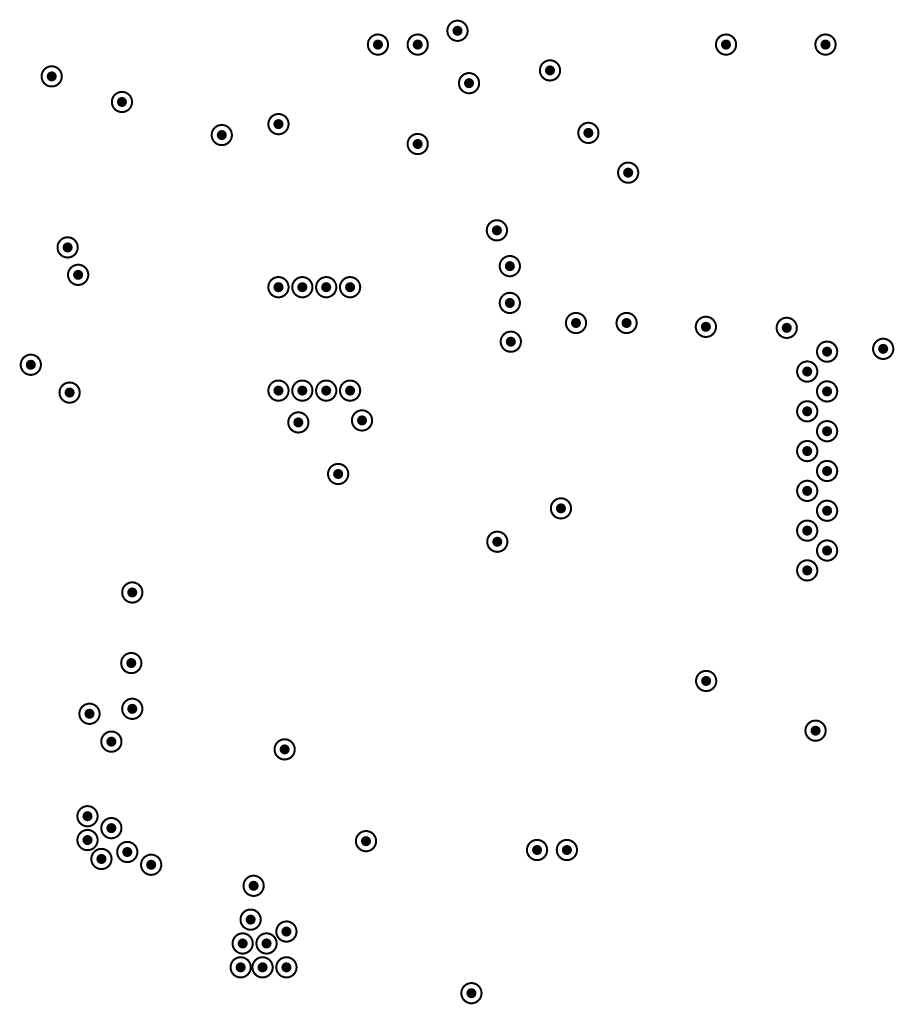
# Model space of a CAD drawing. Header units: inches. Extents: x -11.9 to 0, y -4.1 to 7.1.
# Tile 51 of 54: x -2.118 to -1.252, y 3.389 to 4.364. Entities that reach past the tile are written whole.
import ezdxf

# ---------------------------------------------------------------- set-up
doc = ezdxf.new("R2010")
doc.units = ezdxf.units.IN
doc.header["$MEASUREMENT"] = 0
doc.layers.add('DrillDrawing', color=1, linetype='Continuous')
doc.layers.add('ViaHoleLayer', color=16, linetype='Continuous')

msp = doc.modelspace()

# ---------------------------------------------------------------- hatches: boundary and pattern name
at = {"layer": 'ViaHoleLayer'}
h = msp.add_hatch(color=16, dxfattribs=at)
edge = h.paths.add_edge_path()
edge.add_arc((-1.68465, 4.35302), 0.005, 0, 360)
h = msp.add_hatch(color=16, dxfattribs=at)
edge = h.paths.add_edge_path()
edge.add_arc((-1.76339, 4.33939), 0.005, 0, 360)
h = msp.add_hatch(color=16, dxfattribs=at)
edge = h.paths.add_edge_path()
edge.add_arc((-1.72402, 4.33939), 0.005, 0, 360)
h = msp.add_hatch(color=16, dxfattribs=at)
edge = h.paths.add_edge_path()
edge.add_arc((-1.41891, 4.33939), 0.005, 0, 360)
h = msp.add_hatch(color=16, dxfattribs=at)
edge = h.paths.add_edge_path()
edge.add_arc((-1.32048, 4.33939), 0.005, 0, 360)
h = msp.add_hatch(color=16, dxfattribs=at)
edge = h.paths.add_edge_path()
edge.add_arc((-1.59312, 4.3138), 0.005, 0, 360)
h = msp.add_hatch(color=16, dxfattribs=at)
edge = h.paths.add_edge_path()
edge.add_arc((-2.08623, 4.3079), 0.005, 0, 360)
h = msp.add_hatch(color=16, dxfattribs=at)
edge = h.paths.add_edge_path()
edge.add_arc((-1.67323, 4.30118), 0.005, 0, 360)
h = msp.add_hatch(color=16, dxfattribs=at)
edge = h.paths.add_edge_path()
edge.add_arc((-2.01671, 4.28256), 0.005, 0, 360)
h = msp.add_hatch(color=16, dxfattribs=at)
edge = h.paths.add_edge_path()
edge.add_arc((-1.86182, 4.26065), 0.005, 0, 360)
h = msp.add_hatch(color=16, dxfattribs=at)
edge = h.paths.add_edge_path()
edge.add_arc((-1.91792, 4.24983), 0.005, 0, 360)
h = msp.add_hatch(color=16, dxfattribs=at)
edge = h.paths.add_edge_path()
edge.add_arc((-1.55512, 4.25197), 0.005, 0, 360)
h = msp.add_hatch(color=16, dxfattribs=at)
edge = h.paths.add_edge_path()
edge.add_arc((-1.72402, 4.24097), 0.005, 0, 360)
h = msp.add_hatch(color=16, dxfattribs=at)
edge = h.paths.add_edge_path()
edge.add_arc((-1.51575, 4.2126), 0.005, 0, 360)
h = msp.add_hatch(color=16, dxfattribs=at)
edge = h.paths.add_edge_path()
edge.add_arc((-1.64567, 4.15551), 0.005, 0, 360)
h = msp.add_hatch(color=16, dxfattribs=at)
edge = h.paths.add_edge_path()
edge.add_arc((-2.07048, 4.13861), 0.005, 0, 360)
h = msp.add_hatch(color=16, dxfattribs=at)
edge = h.paths.add_edge_path()
edge.add_arc((-1.63287, 4.12008), 0.005, 0, 360)
h = msp.add_hatch(color=16, dxfattribs=at)
edge = h.paths.add_edge_path()
edge.add_arc((-2.06006, 4.11148), 0.005, 0, 360)
h = msp.add_hatch(color=16, dxfattribs=at)
edge = h.paths.add_edge_path()
edge.add_arc((-1.86182, 4.09924), 0.005, 0, 360)
h = msp.add_hatch(color=16, dxfattribs=at)
edge = h.paths.add_edge_path()
edge.add_arc((-1.8382, 4.09924), 0.005, 0, 360)
h = msp.add_hatch(color=16, dxfattribs=at)
edge = h.paths.add_edge_path()
edge.add_arc((-1.81457, 4.09924), 0.005, 0, 360)
h = msp.add_hatch(color=16, dxfattribs=at)
edge = h.paths.add_edge_path()
edge.add_arc((-1.79095, 4.09924), 0.005, 0, 360)
h = msp.add_hatch(color=16, dxfattribs=at)
edge = h.paths.add_edge_path()
edge.add_arc((-1.63287, 4.08366), 0.005, 0, 360)
h = msp.add_hatch(color=16, dxfattribs=at)
edge = h.paths.add_edge_path()
edge.add_arc((-1.56737, 4.0638), 0.005, 0, 360)
h = msp.add_hatch(color=16, dxfattribs=at)
edge = h.paths.add_edge_path()
edge.add_arc((-1.51733, 4.0638), 0.005, 0, 360)
h = msp.add_hatch(color=16, dxfattribs=at)
edge = h.paths.add_edge_path()
edge.add_arc((-1.43885, 4.06), 0.005, 0, 360)
h = msp.add_hatch(color=16, dxfattribs=at)
edge = h.paths.add_edge_path()
edge.add_arc((-1.35885, 4.059), 0.005, 0, 360)
h = msp.add_hatch(color=16, dxfattribs=at)
edge = h.paths.add_edge_path()
edge.add_arc((-1.63189, 4.04528), 0.005, 0, 360)
h = msp.add_hatch(color=16, dxfattribs=at)
edge = h.paths.add_edge_path()
edge.add_arc((-1.3189, 4.03543), 0.005, 0, 360)
h = msp.add_hatch(color=16, dxfattribs=at)
edge = h.paths.add_edge_path()
edge.add_arc((-1.26339, 4.03821), 0.005, 0, 360)
h = msp.add_hatch(color=16, dxfattribs=at)
edge = h.paths.add_edge_path()
edge.add_arc((-2.1069, 4.02246), 0.005, 0, 360)
h = msp.add_hatch(color=16, dxfattribs=at)
edge = h.paths.add_edge_path()
edge.add_arc((-1.33858, 4.01575), 0.005, 0, 360)
h = msp.add_hatch(color=16, dxfattribs=at)
edge = h.paths.add_edge_path()
edge.add_arc((-2.06851, 3.99491), 0.005, 0, 360)
h = msp.add_hatch(color=16, dxfattribs=at)
edge = h.paths.add_edge_path()
edge.add_arc((-1.86182, 3.99687), 0.005, 0, 360)
h = msp.add_hatch(color=16, dxfattribs=at)
edge = h.paths.add_edge_path()
edge.add_arc((-1.8382, 3.99687), 0.005, 0, 360)
h = msp.add_hatch(color=16, dxfattribs=at)
edge = h.paths.add_edge_path()
edge.add_arc((-1.81457, 3.99687), 0.005, 0, 360)
h = msp.add_hatch(color=16, dxfattribs=at)
edge = h.paths.add_edge_path()
edge.add_arc((-1.79095, 3.99687), 0.005, 0, 360)
h = msp.add_hatch(color=16, dxfattribs=at)
edge = h.paths.add_edge_path()
edge.add_arc((-1.3189, 3.99606), 0.005, 0, 360)
h = msp.add_hatch(color=16, dxfattribs=at)
edge = h.paths.add_edge_path()
edge.add_arc((-1.33858, 3.97638), 0.005, 0, 360)
h = msp.add_hatch(color=16, dxfattribs=at)
edge = h.paths.add_edge_path()
edge.add_arc((-1.84213, 3.96538), 0.005, 0, 360)
h = msp.add_hatch(color=16, dxfattribs=at)
edge = h.paths.add_edge_path()
edge.add_arc((-1.77914, 3.96735), 0.005, 0, 360)
h = msp.add_hatch(color=16, dxfattribs=at)
edge = h.paths.add_edge_path()
edge.add_arc((-1.3189, 3.95669), 0.005, 0, 360)
h = msp.add_hatch(color=16, dxfattribs=at)
edge = h.paths.add_edge_path()
edge.add_arc((-1.33858, 3.93701), 0.005, 0, 360)
h = msp.add_hatch(color=16, dxfattribs=at)
edge = h.paths.add_edge_path()
edge.add_arc((-1.80276, 3.91435), 0.005, 0, 360)
h = msp.add_hatch(color=16, dxfattribs=at)
edge = h.paths.add_edge_path()
edge.add_arc((-1.3189, 3.91732), 0.005, 0, 360)
h = msp.add_hatch(color=16, dxfattribs=at)
edge = h.paths.add_edge_path()
edge.add_arc((-1.33858, 3.89764), 0.005, 0, 360)
h = msp.add_hatch(color=16, dxfattribs=at)
edge = h.paths.add_edge_path()
edge.add_arc((-1.58228, 3.88027), 0.005, 0, 360)
h = msp.add_hatch(color=16, dxfattribs=at)
edge = h.paths.add_edge_path()
edge.add_arc((-1.3189, 3.87795), 0.005, 0, 360)
h = msp.add_hatch(color=16, dxfattribs=at)
edge = h.paths.add_edge_path()
edge.add_arc((-1.33858, 3.85827), 0.005, 0, 360)
h = msp.add_hatch(color=16, dxfattribs=at)
edge = h.paths.add_edge_path()
edge.add_arc((-1.64528, 3.84727), 0.005, 0, 360)
h = msp.add_hatch(color=16, dxfattribs=at)
edge = h.paths.add_edge_path()
edge.add_arc((-1.3189, 3.83858), 0.005, 0, 360)
h = msp.add_hatch(color=16, dxfattribs=at)
edge = h.paths.add_edge_path()
edge.add_arc((-1.33858, 3.8189), 0.005, 0, 360)
h = msp.add_hatch(color=16, dxfattribs=at)
edge = h.paths.add_edge_path()
edge.add_arc((-2.0065, 3.79707), 0.005, 0, 360)
h = msp.add_hatch(color=16, dxfattribs=at)
edge = h.paths.add_edge_path()
edge.add_arc((-2.00749, 3.72719), 0.005, 0, 360)
h = msp.add_hatch(color=16, dxfattribs=at)
edge = h.paths.add_edge_path()
edge.add_arc((-1.43859, 3.70947), 0.005, 0, 360)
h = msp.add_hatch(color=16, dxfattribs=at)
edge = h.paths.add_edge_path()
edge.add_arc((-2.0065, 3.68191), 0.005, 0, 360)
h = msp.add_hatch(color=16, dxfattribs=at)
edge = h.paths.add_edge_path()
edge.add_arc((-2.04883, 3.67699), 0.005, 0, 360)
h = msp.add_hatch(color=16, dxfattribs=at)
edge = h.paths.add_edge_path()
edge.add_arc((-1.33032, 3.66026), 0.005, 0, 360)
h = msp.add_hatch(color=16, dxfattribs=at)
edge = h.paths.add_edge_path()
edge.add_arc((-2.02717, 3.64943), 0.005, 0, 360)
h = msp.add_hatch(color=16, dxfattribs=at)
edge = h.paths.add_edge_path()
edge.add_arc((-1.8557, 3.64172), 0.005, 0, 360)
h = msp.add_hatch(color=16, dxfattribs=at)
edge = h.paths.add_edge_path()
edge.add_arc((-2.0508, 3.57561), 0.005, 0, 360)
h = msp.add_hatch(color=16, dxfattribs=at)
edge = h.paths.add_edge_path()
edge.add_arc((-2.02717, 3.5638), 0.005, 0, 360)
h = msp.add_hatch(color=16, dxfattribs=at)
edge = h.paths.add_edge_path()
edge.add_arc((-2.0508, 3.55199), 0.005, 0, 360)
h = msp.add_hatch(color=16, dxfattribs=at)
edge = h.paths.add_edge_path()
edge.add_arc((-1.77518, 3.55091), 0.005, 0, 360)
h = msp.add_hatch(color=16, dxfattribs=at)
edge = h.paths.add_edge_path()
edge.add_arc((-2.03702, 3.53329), 0.005, 0, 360)
h = msp.add_hatch(color=16, dxfattribs=at)
edge = h.paths.add_edge_path()
edge.add_arc((-2.01143, 3.54018), 0.005, 0, 360)
h = msp.add_hatch(color=16, dxfattribs=at)
edge = h.paths.add_edge_path()
edge.add_arc((-1.60591, 3.54215), 0.005, 0, 360)
h = msp.add_hatch(color=16, dxfattribs=at)
edge = h.paths.add_edge_path()
edge.add_arc((-1.57639, 3.54215), 0.005, 0, 360)
h = msp.add_hatch(color=16, dxfattribs=at)
edge = h.paths.add_edge_path()
edge.add_arc((-1.9878, 3.52754), 0.005, 0, 360)
h = msp.add_hatch(color=16, dxfattribs=at)
edge = h.paths.add_edge_path()
edge.add_arc((-1.88643, 3.50672), 0.005, 0, 360)
h = msp.add_hatch(color=16, dxfattribs=at)
edge = h.paths.add_edge_path()
edge.add_arc((-1.88938, 3.47325), 0.005, 0, 360)
h = msp.add_hatch(color=16, dxfattribs=at)
edge = h.paths.add_edge_path()
edge.add_arc((-1.85394, 3.46144), 0.005, 0, 360)
h = msp.add_hatch(color=16, dxfattribs=at)
edge = h.paths.add_edge_path()
edge.add_arc((-1.89725, 3.44963), 0.005, 0, 360)
h = msp.add_hatch(color=16, dxfattribs=at)
edge = h.paths.add_edge_path()
edge.add_arc((-1.87363, 3.44963), 0.005, 0, 360)
h = msp.add_hatch(color=16, dxfattribs=at)
edge = h.paths.add_edge_path()
edge.add_arc((-1.89922, 3.42601), 0.005, 0, 360)
h = msp.add_hatch(color=16, dxfattribs=at)
edge = h.paths.add_edge_path()
edge.add_arc((-1.87757, 3.42601), 0.005, 0, 360)
h = msp.add_hatch(color=16, dxfattribs=at)
edge = h.paths.add_edge_path()
edge.add_arc((-1.85394, 3.42601), 0.005, 0, 360)
h = msp.add_hatch(color=16, dxfattribs=at)
edge = h.paths.add_edge_path()
edge.add_arc((-1.67087, 3.40042), 0.005, 0, 360)

# ---------------------------------------------------------------- linework, layer by layer
at = {"layer": 'DrillDrawing'}
for points, const_width in [([(-1.67465, 4.35302, 1), (-1.69465, 4.35302, 1)], 0.002), ([(-1.75339, 4.33939, 1), (-1.77339, 4.33939, 1)], 0.002), ([(-1.71402, 4.33939, 1), (-1.73402, 4.33939, 1)], 0.002), ([(-1.69515, 4.35302, 1), (-1.69415, 4.35302, 1)], 0.001), ([(-1.67515, 4.35302, 1), (-1.67415, 4.35302, 1)], 0.001), ([(-1.40891, 4.33939, 1), (-1.42891, 4.33939, 1)], 0.002), ([(-1.31048, 4.33939, 1), (-1.33048, 4.33939, 1)], 0.002), ([(-1.77389, 4.33939, 1), (-1.77289, 4.33939, 1)], 0.001), ([(-1.75389, 4.33939, 1), (-1.75289, 4.33939, 1)], 0.001), ([(-1.73452, 4.33939, 1), (-1.73352, 4.33939, 1)], 0.001), ([(-1.71452, 4.33939, 1), (-1.71352, 4.33939, 1)], 0.001), ([(-1.42941, 4.33939, 1), (-1.42841, 4.33939, 1)], 0.001), ([(-1.40941, 4.33939, 1), (-1.40841, 4.33939, 1)], 0.001), ([(-1.33098, 4.33939, 1), (-1.32998, 4.33939, 1)], 0.001), ([(-1.31098, 4.33939, 1), (-1.30998, 4.33939, 1)], 0.001), ([(-2.07623, 4.3079, 1), (-2.09623, 4.3079, 1)], 0.002), ([(-1.58312, 4.3138, 1), (-1.60312, 4.3138, 1)], 0.002), ([(-2.09673, 4.3079, 1), (-2.09573, 4.3079, 1)], 0.001), ([(-2.07673, 4.3079, 1), (-2.07573, 4.3079, 1)], 0.001), ([(-1.66323, 4.30118, 1), (-1.68323, 4.30118, 1)], 0.002), ([(-1.60362, 4.3138, 1), (-1.60262, 4.3138, 1)], 0.001), ([(-1.58362, 4.3138, 1), (-1.58262, 4.3138, 1)], 0.001), ([(-1.68373, 4.30118, 1), (-1.68273, 4.30118, 1)], 0.001), ([(-1.66373, 4.30118, 1), (-1.66273, 4.30118, 1)], 0.001), ([(-2.00671, 4.28256, 1), (-2.02671, 4.28256, 1)], 0.002), ([(-2.02721, 4.28256, 1), (-2.02621, 4.28256, 1)], 0.001), ([(-2.00721, 4.28256, 1), (-2.00621, 4.28256, 1)], 0.001), ([(-1.85182, 4.26065, 1), (-1.87182, 4.26065, 1)], 0.002), ([(-1.90792, 4.24983, 1), (-1.92792, 4.24983, 1)], 0.002), ([(-1.87232, 4.26065, 1), (-1.87132, 4.26065, 1)], 0.001), ([(-1.85232, 4.26065, 1), (-1.85132, 4.26065, 1)], 0.001), ([(-1.54512, 4.25197, 1), (-1.56512, 4.25197, 1)], 0.002), ([(-1.92842, 4.24983, 1), (-1.92742, 4.24983, 1)], 0.001), ([(-1.90842, 4.24983, 1), (-1.90742, 4.24983, 1)], 0.001), ([(-1.71402, 4.24097, 1), (-1.73402, 4.24097, 1)], 0.002), ([(-1.56562, 4.25197, 1), (-1.56462, 4.25197, 1)], 0.001), ([(-1.54562, 4.25197, 1), (-1.54462, 4.25197, 1)], 0.001), ([(-1.73452, 4.24097, 1), (-1.73352, 4.24097, 1)], 0.001), ([(-1.71452, 4.24097, 1), (-1.71352, 4.24097, 1)], 0.001), ([(-1.50575, 4.2126, 1), (-1.52575, 4.2126, 1)], 0.002), ([(-1.52625, 4.2126, 1), (-1.52525, 4.2126, 1)], 0.001), ([(-1.50625, 4.2126, 1), (-1.50525, 4.2126, 1)], 0.001), ([(-1.63567, 4.15551, 1), (-1.65567, 4.15551, 1)], 0.002), ([(-1.65617, 4.15551, 1), (-1.65517, 4.15551, 1)], 0.001), ([(-1.63617, 4.15551, 1), (-1.63517, 4.15551, 1)], 0.001), ([(-2.06048, 4.13861, 1), (-2.08048, 4.13861, 1)], 0.002), ([(-2.08098, 4.13861, 1), (-2.07998, 4.13861, 1)], 0.001), ([(-2.06098, 4.13861, 1), (-2.05998, 4.13861, 1)], 0.001), ([(-1.62287, 4.12008, 1), (-1.64287, 4.12008, 1)], 0.002), ([(-2.05006, 4.11148, 1), (-2.07006, 4.11148, 1)], 0.002), ([(-1.64337, 4.12008, 1), (-1.64237, 4.12008, 1)], 0.001), ([(-1.62337, 4.12008, 1), (-1.62237, 4.12008, 1)], 0.001), ([(-2.07056, 4.11148, 1), (-2.06956, 4.11148, 1)], 0.001), ([(-2.05056, 4.11148, 1), (-2.04956, 4.11148, 1)], 0.001), ([(-1.85182, 4.09924, 1), (-1.87182, 4.09924, 1)], 0.002), ([(-1.8282, 4.09924, 1), (-1.8482, 4.09924, 1)], 0.002), ([(-1.80457, 4.09924, 1), (-1.82457, 4.09924, 1)], 0.002), ([(-1.78095, 4.09924, 1), (-1.80095, 4.09924, 1)], 0.002), ([(-1.87232, 4.09924, 1), (-1.87132, 4.09924, 1)], 0.001), ([(-1.85232, 4.09924, 1), (-1.85132, 4.09924, 1)], 0.001), ([(-1.8487, 4.09924, 1), (-1.8477, 4.09924, 1)], 0.001), ([(-1.8287, 4.09924, 1), (-1.8277, 4.09924, 1)], 0.001), ([(-1.82507, 4.09924, 1), (-1.82407, 4.09924, 1)], 0.001), ([(-1.80507, 4.09924, 1), (-1.80407, 4.09924, 1)], 0.001), ([(-1.80145, 4.09924, 1), (-1.80045, 4.09924, 1)], 0.001), ([(-1.78145, 4.09924, 1), (-1.78045, 4.09924, 1)], 0.001), ([(-1.62287, 4.08366, 1), (-1.64287, 4.08366, 1)], 0.002), ([(-1.64337, 4.08366, 1), (-1.64237, 4.08366, 1)], 0.001), ([(-1.62337, 4.08366, 1), (-1.62237, 4.08366, 1)], 0.001), ([(-1.55737, 4.0638, 1), (-1.57737, 4.0638, 1)], 0.002), ([(-1.50733, 4.0638, 1), (-1.52733, 4.0638, 1)], 0.002), ([(-1.57787, 4.0638, 1), (-1.57687, 4.0638, 1)], 0.001), ([(-1.55787, 4.0638, 1), (-1.55687, 4.0638, 1)], 0.001), ([(-1.52783, 4.0638, 1), (-1.52683, 4.0638, 1)], 0.001), ([(-1.50783, 4.0638, 1), (-1.50683, 4.0638, 1)], 0.001), ([(-1.42885, 4.06, 1), (-1.44885, 4.06, 1)], 0.002), ([(-1.34885, 4.059, 1), (-1.36885, 4.059, 1)], 0.002), ([(-1.62189, 4.04528, 1), (-1.64189, 4.04528, 1)], 0.002), ([(-1.44935, 4.06, 1), (-1.44835, 4.06, 1)], 0.001), ([(-1.42935, 4.06, 1), (-1.42835, 4.06, 1)], 0.001), ([(-1.36935, 4.059, 1), (-1.36835, 4.059, 1)], 0.001), ([(-1.34935, 4.059, 1), (-1.34835, 4.059, 1)], 0.001), ([(-1.64239, 4.04528, 1), (-1.64139, 4.04528, 1)], 0.001), ([(-1.62239, 4.04528, 1), (-1.62139, 4.04528, 1)], 0.001), ([(-1.3089, 4.03543, 1), (-1.3289, 4.03543, 1)], 0.002), ([(-1.25339, 4.03821, 1), (-1.27339, 4.03821, 1)], 0.002), ([(-1.3294, 4.03543, 1), (-1.3284, 4.03543, 1)], 0.001), ([(-1.3094, 4.03543, 1), (-1.3084, 4.03543, 1)], 0.001), ([(-1.27389, 4.03821, 1), (-1.27289, 4.03821, 1)], 0.001), ([(-1.25389, 4.03821, 1), (-1.25289, 4.03821, 1)], 0.001), ([(-2.0969, 4.02246, 1), (-2.1169, 4.02246, 1)], 0.002), ([(-1.32858, 4.01575, 1), (-1.34858, 4.01575, 1)], 0.002), ([(-2.1174, 4.02246, 1), (-2.1164, 4.02246, 1)], 0.001), ([(-2.0974, 4.02246, 1), (-2.0964, 4.02246, 1)], 0.001), ([(-1.34908, 4.01575, 1), (-1.34808, 4.01575, 1)], 0.001), ([(-1.32908, 4.01575, 1), (-1.32808, 4.01575, 1)], 0.001), ([(-2.05851, 3.99491, 1), (-2.07851, 3.99491, 1)], 0.002), ([(-1.85182, 3.99687, 1), (-1.87182, 3.99687, 1)], 0.002), ([(-1.8282, 3.99687, 1), (-1.8482, 3.99687, 1)], 0.002), ([(-1.80457, 3.99687, 1), (-1.82457, 3.99687, 1)], 0.002), ([(-1.78095, 3.99687, 1), (-1.80095, 3.99687, 1)], 0.002), ([(-1.3089, 3.99606, 1), (-1.3289, 3.99606, 1)], 0.002), ([(-2.07901, 3.99491, 1), (-2.07801, 3.99491, 1)], 0.001), ([(-2.05901, 3.99491, 1), (-2.05801, 3.99491, 1)], 0.001), ([(-1.87232, 3.99687, 1), (-1.87132, 3.99687, 1)], 0.001), ([(-1.85232, 3.99687, 1), (-1.85132, 3.99687, 1)], 0.001), ([(-1.8487, 3.99687, 1), (-1.8477, 3.99687, 1)], 0.001), ([(-1.8287, 3.99687, 1), (-1.8277, 3.99687, 1)], 0.001), ([(-1.82507, 3.99687, 1), (-1.82407, 3.99687, 1)], 0.001), ([(-1.80507, 3.99687, 1), (-1.80407, 3.99687, 1)], 0.001), ([(-1.80145, 3.99687, 1), (-1.80045, 3.99687, 1)], 0.001), ([(-1.78145, 3.99687, 1), (-1.78045, 3.99687, 1)], 0.001), ([(-1.3294, 3.99606, 1), (-1.3284, 3.99606, 1)], 0.001), ([(-1.3094, 3.99606, 1), (-1.3084, 3.99606, 1)], 0.001), ([(-1.32858, 3.97638, 1), (-1.34858, 3.97638, 1)], 0.002), ([(-1.83213, 3.96538, 1), (-1.85213, 3.96538, 1)], 0.002), ([(-1.76914, 3.96735, 1), (-1.78914, 3.96735, 1)], 0.002), ([(-1.34908, 3.97638, 1), (-1.34808, 3.97638, 1)], 0.001), ([(-1.32908, 3.97638, 1), (-1.32808, 3.97638, 1)], 0.001), ([(-1.78964, 3.96735, 1), (-1.78864, 3.96735, 1)], 0.001), ([(-1.76964, 3.96735, 1), (-1.76864, 3.96735, 1)], 0.001), ([(-1.3089, 3.95669, 1), (-1.3289, 3.95669, 1)], 0.002), ([(-1.85263, 3.96538, 1), (-1.85163, 3.96538, 1)], 0.001), ([(-1.83263, 3.96538, 1), (-1.83163, 3.96538, 1)], 0.001), ([(-1.3294, 3.95669, 1), (-1.3284, 3.95669, 1)], 0.001), ([(-1.3094, 3.95669, 1), (-1.3084, 3.95669, 1)], 0.001), ([(-1.32858, 3.93701, 1), (-1.34858, 3.93701, 1)], 0.002), ([(-1.34908, 3.93701, 1), (-1.34808, 3.93701, 1)], 0.001), ([(-1.32908, 3.93701, 1), (-1.32808, 3.93701, 1)], 0.001), ([(-1.3089, 3.91732, 1), (-1.3289, 3.91732, 1)], 0.002), ([(-1.79276, 3.91435, 1), (-1.81276, 3.91435, 1)], 0.002), ([(-1.3294, 3.91732, 1), (-1.3284, 3.91732, 1)], 0.001), ([(-1.3094, 3.91732, 1), (-1.3084, 3.91732, 1)], 0.001), ([(-1.81326, 3.91435, 1), (-1.81226, 3.91435, 1)], 0.001), ([(-1.79326, 3.91435, 1), (-1.79226, 3.91435, 1)], 0.001), ([(-1.32858, 3.89764, 1), (-1.34858, 3.89764, 1)], 0.002), ([(-1.34908, 3.89764, 1), (-1.34808, 3.89764, 1)], 0.001), ([(-1.32908, 3.89764, 1), (-1.32808, 3.89764, 1)], 0.001), ([(-1.57228, 3.88027, 1), (-1.59228, 3.88027, 1)], 0.002), ([(-1.3089, 3.87795, 1), (-1.3289, 3.87795, 1)], 0.002), ([(-1.59278, 3.88027, 1), (-1.59178, 3.88027, 1)], 0.001), ([(-1.57278, 3.88027, 1), (-1.57178, 3.88027, 1)], 0.001), ([(-1.3294, 3.87795, 1), (-1.3284, 3.87795, 1)], 0.001), ([(-1.3094, 3.87795, 1), (-1.3084, 3.87795, 1)], 0.001), ([(-1.32858, 3.85827, 1), (-1.34858, 3.85827, 1)], 0.002), ([(-1.63528, 3.84727, 1), (-1.65528, 3.84727, 1)], 0.002), ([(-1.34908, 3.85827, 1), (-1.34808, 3.85827, 1)], 0.001), ([(-1.32908, 3.85827, 1), (-1.32808, 3.85827, 1)], 0.001), ([(-1.65578, 3.84727, 1), (-1.65478, 3.84727, 1)], 0.001), ([(-1.63578, 3.84727, 1), (-1.63478, 3.84727, 1)], 0.001), ([(-1.3089, 3.83858, 1), (-1.3289, 3.83858, 1)], 0.002), ([(-1.3294, 3.83858, 1), (-1.3284, 3.83858, 1)], 0.001), ([(-1.3094, 3.83858, 1), (-1.3084, 3.83858, 1)], 0.001), ([(-1.32858, 3.8189, 1), (-1.34858, 3.8189, 1)], 0.002), ([(-1.34908, 3.8189, 1), (-1.34808, 3.8189, 1)], 0.001), ([(-1.32908, 3.8189, 1), (-1.32808, 3.8189, 1)], 0.001), ([(-1.9965, 3.79707, 1), (-2.0165, 3.79707, 1)], 0.002), ([(-2.017, 3.79707, 1), (-2.016, 3.79707, 1)], 0.001), ([(-1.997, 3.79707, 1), (-1.996, 3.79707, 1)], 0.001), ([(-1.99749, 3.72719, 1), (-2.01749, 3.72719, 1)], 0.002), ([(-2.01799, 3.72719, 1), (-2.01699, 3.72719, 1)], 0.001), ([(-1.99799, 3.72719, 1), (-1.99699, 3.72719, 1)], 0.001), ([(-1.42859, 3.70947, 1), (-1.44859, 3.70947, 1)], 0.002), ([(-1.44909, 3.70947, 1), (-1.44809, 3.70947, 1)], 0.001), ([(-1.42909, 3.70947, 1), (-1.42809, 3.70947, 1)], 0.001), ([(-2.03883, 3.67699, 1), (-2.05883, 3.67699, 1)], 0.002), ([(-1.9965, 3.68191, 1), (-2.0165, 3.68191, 1)], 0.002), ([(-2.05933, 3.67699, 1), (-2.05833, 3.67699, 1)], 0.001), ([(-2.03933, 3.67699, 1), (-2.03833, 3.67699, 1)], 0.001), ([(-2.017, 3.68191, 1), (-2.016, 3.68191, 1)], 0.001), ([(-1.997, 3.68191, 1), (-1.996, 3.68191, 1)], 0.001), ([(-1.32032, 3.66026, 1), (-1.34032, 3.66026, 1)], 0.002), ([(-2.01717, 3.64943, 1), (-2.03717, 3.64943, 1)], 0.002), ([(-1.34082, 3.66026, 1), (-1.33982, 3.66026, 1)], 0.001), ([(-1.32082, 3.66026, 1), (-1.31982, 3.66026, 1)], 0.001), ([(-2.03767, 3.64943, 1), (-2.03667, 3.64943, 1)], 0.001), ([(-2.01767, 3.64943, 1), (-2.01667, 3.64943, 1)], 0.001), ([(-1.8457, 3.64172, 1), (-1.8657, 3.64172, 1)], 0.002), ([(-1.8662, 3.64172, 1), (-1.8652, 3.64172, 1)], 0.001), ([(-1.8462, 3.64172, 1), (-1.8452, 3.64172, 1)], 0.001), ([(-2.0408, 3.57561, 1), (-2.0608, 3.57561, 1)], 0.002), ([(-2.0613, 3.57561, 1), (-2.0603, 3.57561, 1)], 0.001), ([(-2.0413, 3.57561, 1), (-2.0403, 3.57561, 1)], 0.001), ([(-2.01717, 3.5638, 1), (-2.03717, 3.5638, 1)], 0.002), ([(-2.0408, 3.55199, 1), (-2.0608, 3.55199, 1)], 0.002), ([(-2.03767, 3.5638, 1), (-2.03667, 3.5638, 1)], 0.001), ([(-2.01767, 3.5638, 1), (-2.01667, 3.5638, 1)], 0.001), ([(-1.76518, 3.55091, 1), (-1.78518, 3.55091, 1)], 0.002), ([(-2.0613, 3.55199, 1), (-2.0603, 3.55199, 1)], 0.001), ([(-2.0413, 3.55199, 1), (-2.0403, 3.55199, 1)], 0.001), ([(-2.00143, 3.54018, 1), (-2.02143, 3.54018, 1)], 0.002), ([(-1.78568, 3.55091, 1), (-1.78468, 3.55091, 1)], 0.001), ([(-1.76568, 3.55091, 1), (-1.76468, 3.55091, 1)], 0.001), ([(-1.59591, 3.54215, 1), (-1.61591, 3.54215, 1)], 0.002), ([(-1.56639, 3.54215, 1), (-1.58639, 3.54215, 1)], 0.002), ([(-2.02702, 3.53329, 1), (-2.04702, 3.53329, 1)], 0.002), ([(-2.02193, 3.54018, 1), (-2.02093, 3.54018, 1)], 0.001), ([(-2.00193, 3.54018, 1), (-2.00093, 3.54018, 1)], 0.001), ([(-1.9778, 3.52754, 1), (-1.9978, 3.52754, 1)], 0.002), ([(-1.61641, 3.54215, 1), (-1.61541, 3.54215, 1)], 0.001), ([(-1.59641, 3.54215, 1), (-1.59541, 3.54215, 1)], 0.001), ([(-1.58689, 3.54215, 1), (-1.58589, 3.54215, 1)], 0.001), ([(-1.56689, 3.54215, 1), (-1.56589, 3.54215, 1)], 0.001), ([(-2.04752, 3.53329, 1), (-2.04652, 3.53329, 1)], 0.001), ([(-2.02752, 3.53329, 1), (-2.02652, 3.53329, 1)], 0.001), ([(-1.9983, 3.52754, 1), (-1.9973, 3.52754, 1)], 0.001), ([(-1.9783, 3.52754, 1), (-1.9773, 3.52754, 1)], 0.001), ([(-1.87643, 3.50672, 1), (-1.89643, 3.50672, 1)], 0.002), ([(-1.89693, 3.50672, 1), (-1.89593, 3.50672, 1)], 0.001), ([(-1.87693, 3.50672, 1), (-1.87593, 3.50672, 1)], 0.001), ([(-1.87938, 3.47325, 1), (-1.89938, 3.47325, 1)], 0.002), ([(-1.89988, 3.47325, 1), (-1.89888, 3.47325, 1)], 0.001), ([(-1.87988, 3.47325, 1), (-1.87888, 3.47325, 1)], 0.001), ([(-1.84394, 3.46144, 1), (-1.86394, 3.46144, 1)], 0.002), ([(-1.88725, 3.44963, 1), (-1.90725, 3.44963, 1)], 0.002), ([(-1.86363, 3.44963, 1), (-1.88363, 3.44963, 1)], 0.002), ([(-1.86444, 3.46144, 1), (-1.86344, 3.46144, 1)], 0.001), ([(-1.84444, 3.46144, 1), (-1.84344, 3.46144, 1)], 0.001), ([(-1.90775, 3.44963, 1), (-1.90675, 3.44963, 1)], 0.001), ([(-1.88775, 3.44963, 1), (-1.88675, 3.44963, 1)], 0.001), ([(-1.88413, 3.44963, 1), (-1.88313, 3.44963, 1)], 0.001), ([(-1.86413, 3.44963, 1), (-1.86313, 3.44963, 1)], 0.001), ([(-1.88922, 3.42601, 1), (-1.90922, 3.42601, 1)], 0.002), ([(-1.86757, 3.42601, 1), (-1.88757, 3.42601, 1)], 0.002), ([(-1.84394, 3.42601, 1), (-1.86394, 3.42601, 1)], 0.002), ([(-1.90972, 3.42601, 1), (-1.90872, 3.42601, 1)], 0.001), ([(-1.88972, 3.42601, 1), (-1.88872, 3.42601, 1)], 0.001), ([(-1.88807, 3.42601, 1), (-1.88707, 3.42601, 1)], 0.001), ([(-1.86807, 3.42601, 1), (-1.86707, 3.42601, 1)], 0.001), ([(-1.86444, 3.42601, 1), (-1.86344, 3.42601, 1)], 0.001), ([(-1.84444, 3.42601, 1), (-1.84344, 3.42601, 1)], 0.001), ([(-1.66087, 3.40042, 1), (-1.68087, 3.40042, 1)], 0.002), ([(-1.68137, 3.40042, 1), (-1.68037, 3.40042, 1)], 0.001), ([(-1.66137, 3.40042, 1), (-1.66037, 3.40042, 1)], 0.001)]:
    msp.add_lwpolyline(points, format="xyb", close=True, dxfattribs=dict(at, const_width=const_width))

doc.saveas('drawing.dxf')
